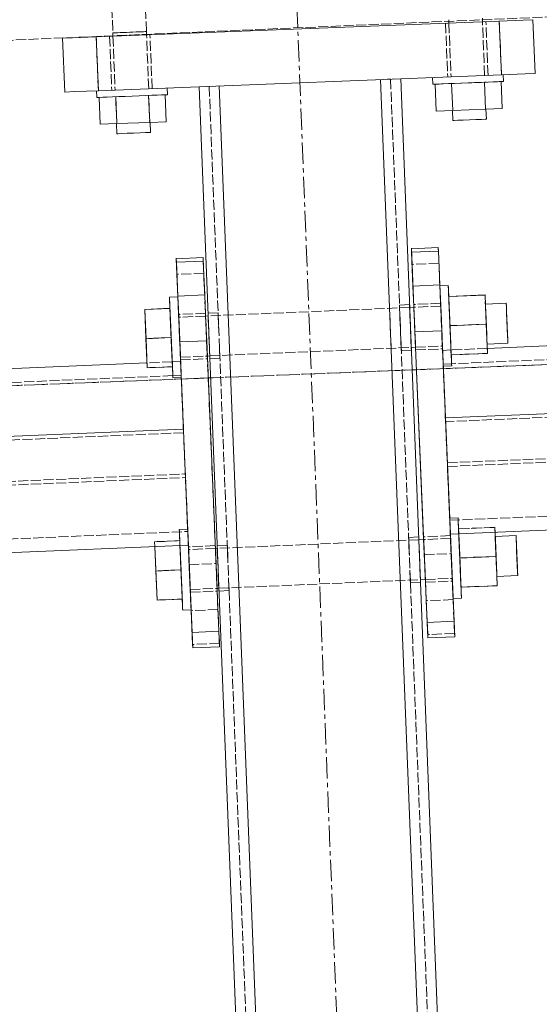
# Model space of a CAD drawing. Header units: millimetres. Extents: x -15129 to 9171, y -18789 to 5877.
# Tile 228 of 256: x -8966 to -8811, y -1288 to -995. Entities that reach past the tile are written whole.
import ezdxf

# ---------------------------------------------------------------- set-up
doc = ezdxf.new("R2010")
doc.units = ezdxf.units.MM
for name, pattern in [('ACAD_ISO02W100', [15, 12, -3]), ('ACAD_ISO04W100', [30, 24, -3, 0, -3]), ('CENTER', [50.8, 31.75, -6.35, 6.35, -6.35])]:
    doc.linetypes.add(name, pattern=pattern)
for name, color, linetype in [('AS_Belki', 145, 'Continuous'), ('AS_Blachy', 30, 'Continuous'), ('AS_Kotwy', 9, 'Continuous'), ('AS_Sciany betonowe', 252, 'Continuous'), ('AS_Siatki', 72, 'Continuous'), ('AS_Sruby', 9, 'Continuous')]:
    doc.layers.add(name, color=color, linetype=linetype)

msp = doc.modelspace()

# ---------------------------------------------------------------- linework, layer by layer
at = {"color": 5, "linetype": 'CENTER', "lineweight": 13, "ltscale": 0.2}
msp.add_line((-8901.04, -544.33, -8591.48), (-8771.97, -3818.38, 51965.58), dxfattribs=at)
at = {"layer": 'AS_Belki', "color": 84, "linetype": 'ACAD_ISO02W100', "lineweight": 13, "ltscale": 0.25}
for p, q in [((-8855.55, -1012.76), (-8856.43, -1012.8)), ((-8855.55, -1012.76), (-8775.17, -3051.8)), ((-8908.63, -1014.86), (-8909.51, -1014.89)), ((-8909.51, -1014.89), (-8829.12, -3053.93)), ((-7884.47, -1056.97), (-8837.4, -1097.37)), ((-7881.25, -1073.95), (-8839.18, -1114.57)), ((-8849.91, -1079.79), (-8852.9, -1079.92)), ((-8852.87, -1080.74), (-8852.9, -1079.92)), ((-8852.9, -1079.92), (-8852.87, -1080.74)), ((-8852.88, -1080.64), (-8852.9, -1079.92)), ((-8849.87, -1080.62), (-8849.91, -1079.79)), ((-8849.88, -1080.51), (-8849.91, -1079.79)), ((-8906.86, -1082.21), (-8909.85, -1082.33)), ((-8909.85, -1082.33), (-8909.83, -1083.05)), ((-8909.66, -1087.31), (-8909.83, -1083.05)), ((-8906.86, -1082.21), (-8906.82, -1083.03)), ((-8906.86, -1082.21), (-8906.83, -1082.93)), ((-8906.82, -1083.03), (-8906.86, -1082.21)), ((-8906.83, -1082.93), (-8906.66, -1087.19)), ((-8855.4, -1092.75), (-8855.87, -1080.87)), ((-8852.71, -1084.9), (-8852.88, -1080.64)), ((-8849.88, -1080.51), (-8849.71, -1084.77)), ((-8849.78, -1083.04), (-8849.87, -1080.62)), ((-8849.71, -1084.77), (-8849.78, -1083.04)), ((-8909.82, -1083.16), (-8909.73, -1085.58)), ((-8909.72, -1085.58), (-8909.45, -1092.62)), ((-8852.78, -1083.16), (-8852.57, -1088.47)), ((-8849.5, -1090.08), (-8849.71, -1084.77)), ((-8852.57, -1088.47), (-8852.4, -1092.63)), ((-8838.66, -1126.83), (-7880.74, -1086.22)), ((-8838.63, -1127.91), (-7880.7, -1087.3)), ((-8852.37, -1093.45), (-8852.5, -1090.2)), ((-8849.5, -1090.08), (-8849.37, -1093.32)), ((-8909.32, -1095.86), (-8909.45, -1092.62)), ((-8906.45, -1092.49), (-8906.32, -1095.74)), ((-8852.37, -1093.45), (-8852.4, -1092.63)), ((-8852.4, -1092.63), (-8852.4, -1092.73)), ((-8852.37, -1093.45), (-8852.4, -1092.73)), ((-8852.37, -1093.45), (-8849.37, -1093.32)), ((-8849.4, -1092.6), (-8849.41, -1092.5)), ((-8849.37, -1093.32), (-8849.4, -1092.6)), ((-8840.08, -1093.38), (-8838.63, -1127.91)), ((-8840.08, -1093.38), (-8839.18, -1114.57)), ((-8837.58, -1093.27), (-8840.07, -1093.38)), ((-8826.79, -1092.81), (-8837.58, -1093.27)), ((-8920.51, -1096.79), (-8928, -1097.11)), ((-8918.01, -1096.68), (-8920.5, -1096.79)), ((-8916.56, -1131.22), (-8918.01, -1096.68)), ((-8917.81, -1101.44), (-8918.01, -1096.68)), ((-8909.35, -1095.04), (-8909.35, -1095.14)), ((-8909.35, -1095.14), (-8909.32, -1095.86)), ((-8909.32, -1095.86), (-8906.32, -1095.74)), ((-8906.35, -1095.02), (-8906.36, -1094.91)), ((-8906.35, -1095.02), (-8906.32, -1095.74)), ((-8838.67, -1126.83), (-8839.91, -1097.48)), ((-8837.4, -1097.37), (-8839.9, -1097.48)), ((-8920.33, -1100.89), (-9796.8, -1138.05)), ((-8917.84, -1100.78), (-8920.33, -1100.89)), ((-8917.81, -1101.44), (-8917.84, -1100.78)), ((-8917.84, -1100.78), (-8917.11, -1117.87)), ((-8917.15, -1116.79), (-8917.81, -1101.44)), ((-8837.94, -1143.92), (-7880.01, -1103.31)), ((-8917.11, -1117.87), (-9798.58, -1155.25)), ((-8838.67, -1126.83), (-8837.76, -1148.02)), ((-8838.67, -1126.83), (-8838.66, -1126.83)), ((-9798.06, -1167.51), (-8916.6, -1130.14)), ((-9798.02, -1168.59), (-8916.56, -1131.22)), ((-8915.87, -1147.23), (-8916.6, -1130.14)), ((-8915.69, -1151.33), (-8916.56, -1131.22)), ((-9797.33, -1184.6), (-8915.87, -1147.23)), ((-8847.18, -1148.87), (-8850.18, -1149)), ((-8850.15, -1149.72), (-8850.18, -1149)), ((-8850.18, -1149), (-8850.15, -1149.82)), ((-8849.98, -1153.98), (-8850.15, -1149.72)), ((-8850.15, -1149.82), (-8850.05, -1152.24)), ((-8847.15, -1149.7), (-8847.18, -1148.87)), ((-8847.16, -1149.59), (-8847.18, -1148.87)), ((-8847.16, -1149.59), (-8846.99, -1153.85)), ((-8847.06, -1152.12), (-8847.15, -1149.7)), ((-8904.13, -1151.29), (-8907.13, -1151.42)), ((-8907.13, -1151.42), (-8907.1, -1152.24)), ((-8907.1, -1152.13), (-8907.13, -1151.42)), ((-8906.93, -1156.39), (-8907.1, -1152.13)), ((-8907.1, -1152.24), (-8907, -1154.66)), ((-8904.1, -1152.11), (-8904.13, -1151.29)), ((-8904.13, -1151.29), (-8904.1, -1152.01)), ((-8904.1, -1152.01), (-8903.94, -1156.27)), ((-8904, -1154.53), (-8904.1, -1152.11)), ((-8846.85, -1157.42), (-8847.06, -1152.12)), ((-8907, -1154.66), (-8906.79, -1159.96)), ((-8849.68, -1161.71), (-8849.98, -1153.98)), ((-8846.99, -1153.85), (-8846.78, -1159.16)), ((-8906.72, -1161.7), (-8906.93, -1156.39)), ((-8846.68, -1161.58), (-8846.85, -1157.42)), ((-8846.78, -1159.16), (-8846.65, -1162.4)), ((-8906.79, -1159.96), (-8906.63, -1164.12)), ((-8906.6, -1164.94), (-8906.72, -1161.7)), ((-8903.73, -1161.57), (-8903.6, -1164.82)), ((-8849.65, -1162.53), (-8849.78, -1159.28)), ((-8849.68, -1161.71), (-8849.68, -1161.81)), ((-8849.68, -1161.81), (-8849.65, -1162.53)), ((-8846.68, -1161.68), (-8846.68, -1161.58)), ((-8906.63, -1164.22), (-8906.6, -1164.94)), ((-8906.6, -1164.94), (-8903.6, -1164.82)), ((-8903.63, -1164.1), (-8903.63, -1163.99)), ((-8903.6, -1164.82), (-8903.63, -1164.1)), ((-8849.65, -1162.53), (-8846.65, -1162.4))]:
    msp.add_line(p, q, dxfattribs=at)
at = {"layer": 'AS_Belki', "color": 145, "linetype": 'Continuous', "lineweight": 13, "ltscale": 0.25}
for p, q in [((-8852.55, -1012.65), (-8854.31, -1012.72)), ((-8852.55, -1012.65), (-8772.17, -3051.69)), ((-8910.75, -1014.94), (-8912.51, -1015.01)), ((-8912.51, -1015.01), (-8832.12, -3054.05)), ((-8825.89, -3059.81), (-8906.51, -1014.77)), ((-8777.93, -3057.92), (-8858.55, -1012.88)), ((-7895.44, -1053.33), (-8826.79, -1092.81)), ((-7881.29, -1072.87), (-8839.22, -1113.49)), ((-8909.85, -1082.33), (-8909.82, -1083.16)), ((-8928, -1097.11), (-9786.19, -1133.49)), ((-8837.76, -1148.02), (-7879.83, -1107.41)), ((-8917.15, -1116.79), (-9798.62, -1154.17)), ((-8915.69, -1151.33), (-8916.42, -1134.06)), ((-9797.16, -1188.7), (-8915.69, -1151.33)), ((-8846.65, -1162.4), (-8846.68, -1161.68)), ((-8906.63, -1164.12), (-8906.63, -1164.22))]:
    msp.add_line(p, q, dxfattribs=at)
at = {"layer": 'AS_Blachy', "color": 145, "linetype": 'Continuous', "lineweight": 13, "ltscale": 0.25}
for p, q in [((-8816.14, -995.2), (-8823.21, -995.48)), ((-8813.22, -995.08), (-8816.14, -995.2)), ((-8812.59, -1011.07), (-8813.22, -995.08)), ((-8823.21, -995.48), (-8943.11, -1000.2)), ((-8822.58, -1011.46), (-8823.21, -995.48)), ((-8950.18, -1000.48), (-8953.11, -1000.6)), ((-8953.11, -1000.6), (-8952.48, -1016.58)), ((-8943.11, -1000.2), (-8950.18, -1000.48)), ((-8943.11, -1000.2), (-8942.48, -1016.19)), ((-8822.58, -1011.46), (-8932.49, -1015.8)), ((-8815.51, -1011.18), (-8822.58, -1011.46)), ((-8812.59, -1011.07), (-8815.51, -1011.18)), ((-8932.49, -1015.8), (-8942.48, -1016.19)), ((-8949.55, -1016.47), (-8952.48, -1016.58)), ((-8942.48, -1016.19), (-8949.55, -1016.47)), ((-8841.37, -1062.84), (-8849.37, -1063.18)), ((-8849.32, -1064.21), (-8849.37, -1063.05)), ((-8849.37, -1063.05), (-8849.37, -1063.18)), ((-8849.37, -1063.18), (-8849.17, -1067.81)), ((-8849.32, -1064.21), (-8841.33, -1063.87)), ((-8848.89, -1074.26), (-8849.32, -1064.21)), ((-8841.33, -1063.87), (-8841.37, -1062.84)), ((-8840.9, -1073.92), (-8841.33, -1063.87)), ((-8919.26, -1067.17), (-8919.31, -1066.01)), ((-8919.31, -1066.01), (-8919.3, -1066.15)), ((-8911.31, -1065.81), (-8919.3, -1066.15)), ((-8919.3, -1066.15), (-8919.11, -1070.78)), ((-8919.26, -1067.17), (-8911.26, -1066.83)), ((-8918.83, -1077.23), (-8919.26, -1067.17)), ((-8911.26, -1066.83), (-8911.31, -1065.81)), ((-8910.83, -1076.89), (-8911.26, -1066.83)), ((-8849.17, -1067.81), (-8848.63, -1080.56)), ((-8919.11, -1070.78), (-8918.82, -1077.5)), ((-8848.89, -1074.26), (-8840.9, -1073.92)), ((-8848.63, -1080.35), (-8848.89, -1074.26)), ((-8840.64, -1080.01), (-8840.9, -1073.92)), ((-8918.83, -1077.23), (-8910.83, -1076.89)), ((-8918.57, -1083.31), (-8918.83, -1077.23)), ((-8910.57, -1082.97), (-8910.83, -1076.89)), ((-8848.66, -1079.74), (-8848.63, -1080.46)), ((-8848.64, -1080.2), (-8848.66, -1079.74)), ((-8840.44, -1084.53), (-8840.64, -1080.01)), ((-8910.38, -1087.49), (-8910.57, -1082.97)), ((-8848.31, -1087.92), (-8848.63, -1080.35)), ((-8848.63, -1080.46), (-8848.45, -1084.72)), ((-8918.25, -1090.89), (-8918.57, -1083.31)), ((-8848.45, -1084.72), (-8848.22, -1090.02)), ((-8840.32, -1087.59), (-8840.44, -1084.53)), ((-8910.25, -1090.55), (-8910.38, -1087.49)), ((-8840.32, -1087.59), (-8848.31, -1087.92)), ((-8844.66, -1174.26), (-8848.31, -1087.92)), ((-8837.76, -1148.02), (-8840.32, -1087.59)), ((-8910.25, -1090.55), (-8918.25, -1090.89)), ((-8916.42, -1134.06), (-8918.25, -1090.89)), ((-8906.61, -1176.89), (-8910.25, -1090.55)), ((-8848.22, -1090.02), (-8848.09, -1093.27)), ((-8848.13, -1092.44), (-8845.72, -1149.64)), ((-8848.12, -1092.55), (-8848.12, -1092.49)), ((-8848.09, -1093.27), (-8848.12, -1092.55)), ((-8845.74, -1148.81), (-8845.71, -1149.53)), ((-8845.74, -1148.81), (-8845.73, -1149.28)), ((-8845.71, -1149.53), (-8845.53, -1153.79)), ((-8836.67, -1173.93), (-8837.76, -1148.02)), ((-8914.6, -1177.23), (-8915.69, -1151.33)), ((-8845.53, -1153.79), (-8845.31, -1159.1)), ((-8845.31, -1159.1), (-8845.17, -1162.34)), ((-8845.21, -1161.54), (-8845.2, -1161.73)), ((-8845.21, -1161.56), (-8845.2, -1161.62)), ((-8845.2, -1161.62), (-8845.17, -1162.34)), ((-8845.2, -1161.73), (-8844.94, -1167.82)), ((-8844.94, -1167.82), (-8844.51, -1177.87)), ((-8914.89, -1170.61), (-8914.88, -1170.78)), ((-8914.88, -1170.78), (-8914.45, -1180.84)), ((-8844.66, -1174.26), (-8836.67, -1173.93)), ((-8844.47, -1178.9), (-8844.66, -1174.26)), ((-8836.47, -1178.56), (-8836.67, -1173.93)), ((-8914.6, -1177.23), (-8906.61, -1176.89)), ((-8914.4, -1181.86), (-8914.6, -1177.23)), ((-8906.41, -1181.52), (-8906.61, -1176.89)), ((-8844.51, -1177.87), (-8844.47, -1178.9)), ((-8844.47, -1178.9), (-8836.47, -1178.56)), ((-8914.45, -1180.84), (-8914.4, -1181.86)), ((-8914.4, -1181.86), (-8906.41, -1181.52))]:
    msp.add_line(p, q, dxfattribs=at)
at = {"layer": 'AS_Blachy', "color": 84, "linetype": 'ACAD_ISO02W100', "lineweight": 13, "ltscale": 0.25}
for p, q in [((-8839.2, -996.11), (-8838.57, -1012.09)), ((-8826.57, -1011.62), (-8827.2, -995.63)), ((-8822.58, -1011.46), (-8823.21, -995.48)), ((-8942.48, -1016.19), (-8943.11, -1000.2)), ((-8939.12, -1000.05), (-8938.49, -1016.03)), ((-8926.5, -1015.56), (-8927.13, -999.57)), ((-8841.37, -1062.84), (-8841.18, -1067.48)), ((-8911.31, -1065.81), (-8911.12, -1070.44)), ((-8841.18, -1067.48), (-8849.17, -1067.81)), ((-8839.91, -1097.48), (-8841.18, -1067.48)), ((-8911.12, -1070.44), (-8919.11, -1070.78)), ((-8907.47, -1156.78), (-8911.12, -1070.44)), ((-8918.01, -1096.68), (-8918.82, -1077.5)), ((-8840.67, -1079.4), (-8848.66, -1079.74)), ((-8848.53, -1082.98), (-8848.64, -1080.2)), ((-8840.67, -1079.4), (-8840.64, -1080.12)), ((-8840.65, -1079.86), (-8840.67, -1079.4)), ((-8840.53, -1082.64), (-8840.65, -1079.86)), ((-8840.64, -1080.12), (-8840.46, -1084.38)), ((-8910.61, -1082.37), (-8918.6, -1082.71)), ((-8918.6, -1082.71), (-8918.57, -1083.42)), ((-8918.46, -1085.95), (-8918.6, -1082.71)), ((-8910.61, -1082.37), (-8910.57, -1083.09)), ((-8910.59, -1082.83), (-8910.61, -1082.37)), ((-8910.47, -1085.61), (-8910.59, -1082.83)), ((-8910.57, -1083.09), (-8910.39, -1087.34)), ((-8848.63, -1080.56), (-8848.13, -1092.44)), ((-8848.3, -1088.29), (-8848.53, -1082.98)), ((-8840.31, -1087.95), (-8840.53, -1082.64)), ((-8918.57, -1083.42), (-8918.39, -1087.68)), ((-8918.24, -1091.25), (-8918.46, -1085.95)), ((-8910.25, -1090.92), (-8910.47, -1085.61)), ((-8840.46, -1084.38), (-8840.23, -1089.68)), ((-8918.39, -1087.68), (-8918.16, -1092.99)), ((-8910.39, -1087.34), (-8910.17, -1092.65)), ((-8848.12, -1092.49), (-8848.3, -1088.29)), ((-8840.13, -1092.15), (-8840.31, -1087.95)), ((-8918.06, -1095.51), (-8918.24, -1091.25)), ((-8910.07, -1095.11), (-8910.25, -1090.92)), ((-8840.23, -1089.68), (-8840.09, -1092.93)), ((-8918.16, -1092.99), (-8918.02, -1096.23)), ((-8910.17, -1092.65), (-8910.03, -1095.89)), ((-8848.09, -1093.27), (-8840.09, -1092.93)), ((-8840.13, -1092.21), (-8840.13, -1092.15)), ((-8840.09, -1092.93), (-8840.13, -1092.21)), ((-8918.02, -1096.23), (-8918.06, -1095.51)), ((-8918.02, -1096.23), (-8910.03, -1095.89)), ((-8918.01, -1096.68), (-8917.84, -1100.78)), ((-8910.06, -1095.17), (-8910.07, -1095.11)), ((-8910.03, -1095.89), (-8910.06, -1095.17)), ((-8837.53, -1153.82), (-8838.67, -1126.83)), ((-8915.91, -1146.57), (-8916.56, -1131.22)), ((-8915.91, -1146.57), (-8915.88, -1147.23)), ((-8915.71, -1151.33), (-8915.88, -1147.23)), ((-8837.75, -1148.47), (-8845.74, -1148.81)), ((-8845.73, -1149.28), (-8845.61, -1152.06)), ((-8845.72, -1149.64), (-8845.52, -1154.15)), ((-8837.72, -1149.19), (-8837.75, -1148.47)), ((-8837.75, -1148.47), (-8837.73, -1148.94)), ((-8837.62, -1151.72), (-8837.73, -1148.94)), ((-8837.54, -1153.45), (-8837.72, -1149.19)), ((-8915.71, -1151.33), (-8915.46, -1157.12)), ((-8907.69, -1151.44), (-8915.68, -1151.78)), ((-8915.68, -1151.78), (-8915.65, -1152.5)), ((-8915.68, -1151.78), (-8915.55, -1155.02)), ((-8915.65, -1152.5), (-8915.47, -1156.76)), ((-8907.66, -1152.16), (-8907.69, -1151.44)), ((-8907.67, -1151.9), (-8907.69, -1151.44)), ((-8907.55, -1154.68), (-8907.67, -1151.9)), ((-8907.48, -1156.42), (-8907.66, -1152.16)), ((-8845.61, -1152.06), (-8845.38, -1157.36)), ((-8837.39, -1157.02), (-8837.62, -1151.72)), ((-8915.55, -1155.02), (-8915.32, -1160.33)), ((-8907.33, -1159.99), (-8907.55, -1154.68)), ((-8845.52, -1154.15), (-8837.53, -1153.82)), ((-8845.52, -1154.15), (-8845.21, -1161.54)), ((-8837.31, -1158.76), (-8837.54, -1153.45)), ((-8837.53, -1153.82), (-8837.21, -1161.39)), ((-8915.47, -1156.76), (-8915.24, -1162.06)), ((-8915.46, -1157.12), (-8907.47, -1156.78)), ((-8915.46, -1157.12), (-8915.14, -1164.7)), ((-8907.25, -1161.72), (-8907.48, -1156.42)), ((-8907.47, -1156.78), (-8907.15, -1164.36)), ((-8845.38, -1157.36), (-8845.21, -1161.56)), ((-8837.21, -1161.22), (-8837.39, -1157.02)), ((-8837.31, -1158.76), (-8837.18, -1162)), ((-8915.32, -1160.33), (-8915.14, -1164.59)), ((-8915.24, -1162.06), (-8915.11, -1165.3)), ((-8907.15, -1164.18), (-8907.33, -1159.99)), ((-8907.11, -1164.96), (-8907.25, -1161.72)), ((-8845.17, -1162.34), (-8837.18, -1162)), ((-8837.21, -1161.28), (-8837.21, -1161.22)), ((-8837.18, -1162), (-8837.21, -1161.28)), ((-8837.21, -1161.39), (-8836.95, -1167.48)), ((-8915.14, -1164.59), (-8915.11, -1165.3)), ((-8915.14, -1164.7), (-8914.89, -1170.61)), ((-8915.11, -1165.3), (-8907.11, -1164.96)), ((-8907.15, -1164.25), (-8907.15, -1164.18)), ((-8907.11, -1164.96), (-8907.15, -1164.25)), ((-8907.15, -1164.36), (-8906.89, -1170.44)), ((-8836.95, -1167.48), (-8844.94, -1167.82)), ((-8836.95, -1167.48), (-8836.52, -1177.53)), ((-8906.89, -1170.44), (-8914.88, -1170.78)), ((-8906.89, -1170.44), (-8906.46, -1180.5)), ((-8836.52, -1177.53), (-8844.51, -1177.87)), ((-8836.52, -1177.53), (-8836.47, -1178.56)), ((-8906.46, -1180.5), (-8914.45, -1180.84)), ((-8906.46, -1180.5), (-8906.41, -1181.52))]:
    msp.add_line(p, q, dxfattribs=at)
at = {"layer": 'AS_Kotwy', "color": 84, "linetype": 'ACAD_ISO02W100', "lineweight": 13, "ltscale": 0.25}
for p, q in [((-8940.52, -939.05), (-8938.16, -999.01)), ((-8928.17, -998.61), (-8930.53, -938.66)), ((-8838.24, -995.07), (-8838.22, -995.54)), ((-8828.23, -995.11), (-8828.24, -994.67)), ((-8838.2, -996.07), (-8837.57, -1012.05)), ((-8827.57, -1011.66), (-8828.2, -995.67)), ((-8938.16, -999.01), (-8938.06, -999)), ((-8938.16, -999.01), (-8938.12, -999.86)), ((-8938.12, -1000.01), (-8937.49, -1015.99)), ((-8938.06, -999), (-8937.78, -998.99)), ((-8937.78, -998.99), (-8937.32, -998.97)), ((-8937.32, -998.97), (-8936.69, -998.95)), ((-8936.69, -998.95), (-8935.94, -998.92)), ((-8935.94, -998.92), (-8935.07, -998.88)), ((-8935.07, -998.88), (-8934.14, -998.85)), ((-8934.14, -998.85), (-8933.16, -998.81)), ((-8933.16, -998.81), (-8932.19, -998.77)), ((-8932.19, -998.77), (-8931.25, -998.73)), ((-8931.25, -998.73), (-8930.39, -998.7)), ((-8930.39, -998.7), (-8929.63, -998.67)), ((-8929.63, -998.67), (-8929.01, -998.65)), ((-8929.01, -998.65), (-8928.55, -998.63)), ((-8928.55, -998.63), (-8928.26, -998.62)), ((-8928.26, -998.62), (-8928.17, -998.61)), ((-8928.13, -999.43), (-8928.17, -998.61)), ((-8927.5, -1015.6), (-8928.13, -999.61)), ((-8841.26, -1014.2), (-8842.28, -1014.24)), ((-8841.26, -1014.2), (-8842.28, -1014.24)), ((-8837.39, -1014.05), (-8841.26, -1014.2)), ((-8834.68, -1013.94), (-8837.39, -1014.05)), ((-8831.42, -1013.81), (-8834.68, -1013.94)), ((-8827.59, -1013.66), (-8831.42, -1013.81)), ((-8823.29, -1013.49), (-8827.59, -1013.66)), ((-8822.7, -1013.47), (-8823.29, -1013.49)), ((-8936.99, -1025.98), (-8937.31, -1017.99)), ((-8927.52, -1017.6), (-8927.2, -1025.6)), ((-8837.17, -1022.05), (-8837.07, -1022.04))]:
    msp.add_line(p, q, dxfattribs=at)
at = {"layer": 'AS_Kotwy', "color": 145, "linetype": 'Continuous', "lineweight": 13, "ltscale": 0.25}
for p, q in [((-8828.2, -995.67), (-8828.23, -995.11)), ((-8838.22, -995.54), (-8838.2, -996.07)), ((-8938.12, -999.86), (-8938.12, -1000.01)), ((-8928.13, -999.61), (-8928.13, -999.43)), ((-8843.06, -1012.27), (-8842.98, -1014.27)), ((-8822, -1013.44), (-8822.08, -1011.44)), ((-8921.92, -1017.38), (-8922, -1015.38)), ((-8842.78, -1014.26), (-8842.98, -1014.27)), ((-8842.18, -1014.24), (-8842.78, -1014.26)), ((-8842.28, -1014.24), (-8841.97, -1022.24)), ((-8841.21, -1014.2), (-8842.18, -1014.24)), ((-8839.91, -1014.15), (-8841.21, -1014.2)), ((-8838.32, -1014.09), (-8839.91, -1014.15)), ((-8836.51, -1014.01), (-8838.32, -1014.09)), ((-8837.07, -1022.04), (-8837.39, -1014.05)), ((-8834.54, -1013.94), (-8836.51, -1014.01)), ((-8832.49, -1013.86), (-8834.54, -1013.94)), ((-8830.44, -1013.77), (-8832.49, -1013.86)), ((-8828.48, -1013.7), (-8830.44, -1013.77)), ((-8826.66, -1013.63), (-8828.48, -1013.7)), ((-8827.28, -1021.66), (-8827.59, -1013.66)), ((-8825.07, -1013.56), (-8826.66, -1013.63)), ((-8823.77, -1013.51), (-8825.07, -1013.56)), ((-8822.8, -1013.47), (-8823.77, -1013.51)), ((-8822.2, -1013.45), (-8822.8, -1013.47)), ((-8822.38, -1021.46), (-8822.7, -1013.47)), ((-8822, -1013.44), (-8822.2, -1013.45)), ((-8942.98, -1016.21), (-8942.91, -1018.21)), ((-8942.7, -1018.2), (-8942.91, -1018.21)), ((-8942.11, -1018.18), (-8942.7, -1018.2)), ((-8942.21, -1018.18), (-8941.89, -1026.17)), ((-8941.14, -1018.14), (-8942.11, -1018.18)), ((-8939.83, -1018.09), (-8941.14, -1018.14)), ((-8938.24, -1018.02), (-8939.83, -1018.09)), ((-8936.43, -1017.95), (-8938.24, -1018.02)), ((-8936.99, -1025.98), (-8937.31, -1017.99)), ((-8934.46, -1017.88), (-8936.43, -1017.95)), ((-8932.41, -1017.79), (-8934.46, -1017.88)), ((-8930.37, -1017.71), (-8932.41, -1017.79)), ((-8928.4, -1017.64), (-8930.37, -1017.71)), ((-8926.58, -1017.56), (-8928.4, -1017.64)), ((-8927.2, -1025.6), (-8927.52, -1017.6)), ((-8924.99, -1017.5), (-8926.58, -1017.56)), ((-8923.69, -1017.45), (-8924.99, -1017.5)), ((-8922.72, -1017.41), (-8923.69, -1017.45)), ((-8922.12, -1017.39), (-8922.72, -1017.41)), ((-8922.31, -1025.4), (-8922.62, -1017.41)), ((-8921.92, -1017.38), (-8922.12, -1017.39)), ((-8837.07, -1022.04), (-8827.28, -1021.66)), ((-8827.28, -1021.66), (-8822.38, -1021.46)), ((-8827.06, -1024.65), (-8827.18, -1021.65)), ((-8841.97, -1022.24), (-8837.07, -1022.04)), ((-8837.17, -1022.05), (-8837.05, -1025.04)), ((-8941.89, -1026.17), (-8936.99, -1025.98)), ((-8937.09, -1025.99), (-8936.98, -1028.98)), ((-8936.99, -1025.98), (-8927.2, -1025.6)), ((-8927.2, -1025.6), (-8922.31, -1025.4)), ((-8926.98, -1028.59), (-8927.1, -1025.59)), ((-8837.05, -1025.04), (-8836.67, -1025.03)), ((-8836.67, -1025.03), (-8835.59, -1024.99)), ((-8835.59, -1024.99), (-8833.97, -1024.92)), ((-8833.97, -1024.92), (-8832.06, -1024.85)), ((-8832.06, -1024.85), (-8830.15, -1024.77)), ((-8830.15, -1024.77), (-8828.52, -1024.71)), ((-8828.52, -1024.71), (-8827.44, -1024.66)), ((-8827.44, -1024.66), (-8827.06, -1024.65)), ((-8936.98, -1028.98), (-8936.6, -1028.97)), ((-8936.6, -1028.97), (-8935.51, -1028.93)), ((-8935.51, -1028.93), (-8933.89, -1028.86)), ((-8933.89, -1028.86), (-8931.98, -1028.79)), ((-8931.98, -1028.79), (-8930.07, -1028.71)), ((-8930.07, -1028.71), (-8928.45, -1028.65)), ((-8928.45, -1028.65), (-8927.36, -1028.6)), ((-8927.36, -1028.6), (-8926.98, -1028.59))]:
    msp.add_line(p, q, dxfattribs=at)
at = {"layer": 'AS_Sciany betonowe', "color": 145, "linetype": 'ACAD_ISO02W100', "lineweight": 13, "ltscale": 0.25}
for p, q in [((-489.39, -634.96), (-12160.18, -1139.01)), ((-8849.14, -1099.2), (-8847.85, -1099.15)), ((-8909.79, -1101.59), (-8909.1, -1101.56))]:
    msp.add_line(p, q, dxfattribs=at)
at = {"layer": 'AS_Sciany betonowe', "color": 84, "linetype": 'ACAD_ISO02W100', "lineweight": 13, "ltscale": 0.25}
for p, q in [((-725.34, -778.93), (-9807.37, -1136.98)), ((-8852.14, -1099.32), (-8849.14, -1099.2)), ((-8839.85, -1098.83), (-8839.84, -1098.83)), ((-8917.79, -1101.91), (-8909.79, -1101.59)), ((-8909.1, -1101.56), (-8906.1, -1101.45))]:
    msp.add_line(p, q, dxfattribs=at)
at = {"layer": 'AS_Siatki', "color": 20, "linetype": 'ACAD_ISO04W100', "lineweight": 13, "ltscale": 0.25}
msp.add_line((-491.11, -769.7), (-12256.44, -1233.53), dxfattribs=at)
at = {"layer": 'AS_Sruby', "color": 84, "linetype": 'ACAD_ISO02W100', "lineweight": 13, "ltscale": 0.25}
for p, q in [((-8840.89, -1074.2), (-8840.89, -1074.28)), ((-8840.89, -1074.2), (-8840.87, -1074.57)), ((-8840.89, -1074.28), (-8840.86, -1074.83)), ((-8838.38, -1074.47), (-8838.39, -1074.09)), ((-8840.87, -1074.57), (-8840.84, -1075.39)), ((-8840.86, -1074.83), (-8840.82, -1075.8)), ((-8840.84, -1075.39), (-8840.79, -1076.63)), ((-8840.82, -1075.8), (-8840.76, -1077.18)), ((-8840.72, -1078.23), (-8840.79, -1076.63)), ((-8840.76, -1077.18), (-8840.69, -1078.9)), ((-8838.34, -1075.29), (-8838.38, -1074.47)), ((-8838.29, -1076.52), (-8838.34, -1075.29)), ((-8838.22, -1078.12), (-8838.29, -1076.52)), ((-8827.1, -1085.56), (-8827.46, -1076.92)), ((-8918.8, -1077.88), (-8918.82, -1077.5)), ((-8918.79, -1078.13), (-8918.82, -1077.59)), ((-8918.77, -1078.7), (-8918.8, -1077.88)), ((-8918.75, -1079.11), (-8918.79, -1078.13)), ((-8918.77, -1078.7), (-8918.72, -1079.93)), ((-8918.69, -1080.48), (-8918.75, -1079.11)), ((-8918.65, -1081.53), (-8918.72, -1079.93)), ((-8840.72, -1078.23), (-8840.67, -1079.37)), ((-8840.69, -1078.9), (-8840.6, -1080.9)), ((-8840.67, -1079.37), (-8840.64, -1080.13)), ((-8840.64, -1080.22), (-8840.64, -1080.13)), ((-8838.25, -1077.37), (-8837.89, -1086.02)), ((-8838.25, -1077.37), (-8838.25, -1077.41)), ((-8838.25, -1077.41), (-8837.88, -1086.1)), ((-8838.14, -1080.03), (-8838.22, -1078.12)), ((-8838.05, -1082.16), (-8838.14, -1080.03)), ((-8827.35, -1079.66), (-8827.31, -1080.42)), ((-8827.35, -1079.66), (-8827.34, -1079.81)), ((-8827.34, -1079.81), (-8827.3, -1080.83)), ((-8821.15, -1079.54), (-8821.15, -1079.4)), ((-8821.1, -1080.57), (-8821.15, -1079.54)), ((-8921.18, -1080.85), (-8921.15, -1081.64)), ((-8920.81, -1089.54), (-8921.18, -1080.89)), ((-8921.15, -1081.64), (-8921.07, -1083.54)), ((-8918.62, -1082.21), (-8918.69, -1080.48)), ((-8918.57, -1083.44), (-8918.65, -1081.53)), ((-8918.53, -1084.21), (-8918.62, -1082.21)), ((-8849.87, -1080.62), (-8909.82, -1083.16)), ((-8840.63, -1080.22), (-8848.63, -1080.56)), ((-8840.64, -1080.22), (-8840.55, -1082.27)), ((-8840.6, -1080.98), (-8840.63, -1080.22)), ((-8840.63, -1080.37), (-8840.63, -1080.22)), ((-8840.59, -1081.4), (-8840.63, -1080.37)), ((-8840.6, -1080.9), (-8840.51, -1083.1)), ((-8840.53, -1082.53), (-8840.6, -1080.98)), ((-8840.51, -1083.15), (-8840.59, -1081.4)), ((-8840.55, -1082.27), (-8840.45, -1084.56)), ((-8840.45, -1084.63), (-8840.53, -1082.53)), ((-8840.51, -1083.1), (-8840.41, -1085.42)), ((-8837.96, -1084.45), (-8838.05, -1082.16)), ((-8827.31, -1080.42), (-8827.25, -1081.97)), ((-8827.3, -1080.83), (-8827.22, -1082.58)), ((-8827.25, -1081.97), (-8827.16, -1084.07)), ((-8827.22, -1082.58), (-8827.13, -1084.8)), ((-8821.03, -1082.32), (-8821.1, -1080.57)), ((-8820.94, -1084.53), (-8821.03, -1082.32)), ((-8921.07, -1083.54), (-8920.98, -1085.68)), ((-8920.98, -1085.68), (-8920.88, -1087.97)), ((-8918.48, -1085.57), (-8918.57, -1083.44)), ((-8910.56, -1083.19), (-8918.56, -1083.53)), ((-8918.56, -1083.53), (-8918.53, -1084.29)), ((-8918.56, -1083.53), (-8918.56, -1083.67)), ((-8918.56, -1083.67), (-8918.52, -1084.7)), ((-8918.44, -1086.41), (-8918.53, -1084.21)), ((-8918.53, -1084.29), (-8918.46, -1085.84)), ((-8918.52, -1084.7), (-8918.44, -1086.45)), ((-8918.38, -1087.86), (-8918.48, -1085.57)), ((-8918.46, -1085.84), (-8918.38, -1087.94)), ((-8840.42, -1085.36), (-8840.51, -1083.15)), ((-8840.45, -1084.56), (-8840.35, -1086.9)), ((-8840.35, -1086.97), (-8840.45, -1084.63)), ((-8840.32, -1087.69), (-8840.42, -1085.36)), ((-8840.41, -1085.42), (-8840.31, -1087.77)), ((-8837.86, -1086.8), (-8837.96, -1084.45)), ((-8827.1, -1085.56), (-8837.89, -1086.02)), ((-8837.89, -1086.02), (-8837.52, -1094.71)), ((-8827.16, -1084.07), (-8827.06, -1086.41)), ((-8827.13, -1084.8), (-8827.03, -1087.13)), ((-8826.73, -1094.25), (-8827.1, -1085.56)), ((-8820.84, -1086.87), (-8820.94, -1084.53)), ((-8920.88, -1087.97), (-8920.78, -1090.31)), ((-8918.44, -1086.45), (-8918.35, -1088.66)), ((-8918.28, -1090.21), (-8918.38, -1087.86)), ((-8918.38, -1087.94), (-8918.28, -1090.27)), ((-8918.35, -1088.66), (-8918.25, -1091)), ((-8840.35, -1086.9), (-8840.26, -1089.22)), ((-8840.25, -1089.18), (-8840.35, -1086.97)), ((-8840.23, -1089.8), (-8840.32, -1087.69)), ((-8840.31, -1087.77), (-8840.21, -1090.06)), ((-8837.88, -1086.1), (-8837.51, -1094.74)), ((-8837.76, -1089.12), (-8837.86, -1086.8)), ((-8827.06, -1086.41), (-8826.96, -1088.62)), ((-8827.03, -1087.13), (-8826.94, -1089.23)), ((-8826.96, -1088.62), (-8826.89, -1090.37)), ((-8820.75, -1088.97), (-8820.84, -1086.87)), ((-8820.68, -1090.52), (-8820.75, -1088.97)), ((-8920.81, -1089.54), (-8928.31, -1089.86)), ((-8920.44, -1098.22), (-8920.81, -1089.54)), ((-8920.44, -1098.26), (-8920.81, -1089.61)), ((-8920.78, -1090.31), (-8920.68, -1092.63)), ((-8918.19, -1092.53), (-8918.28, -1090.21)), ((-8918.28, -1090.27), (-8918.18, -1092.49)), ((-8918.25, -1091), (-8918.16, -1093.1)), ((-8840.26, -1089.22), (-8840.16, -1091.43)), ((-8840.18, -1090.93), (-8840.25, -1089.18)), ((-8840.16, -1091.34), (-8840.23, -1089.8)), ((-8840.21, -1090.06), (-8840.12, -1092.2)), ((-8840.14, -1091.96), (-8840.18, -1090.93)), ((-8840.13, -1092.1), (-8840.16, -1091.34)), ((-8840.16, -1091.43), (-8840.13, -1092.13)), ((-8837.66, -1091.32), (-8837.76, -1089.12)), ((-8837.58, -1093.32), (-8837.66, -1091.32)), ((-8826.94, -1089.23), (-8826.88, -1090.78)), ((-8826.89, -1090.37), (-8826.85, -1091.4)), ((-8826.88, -1090.78), (-8826.84, -1091.54)), ((-8826.85, -1091.4), (-8826.84, -1091.54)), ((-8820.65, -1091.28), (-8820.68, -1090.52)), ((-8920.68, -1092.63), (-8920.59, -1094.84)), ((-8920.59, -1094.84), (-8920.5, -1096.84)), ((-8918.09, -1094.73), (-8918.19, -1092.53)), ((-8918.18, -1092.49), (-8918.11, -1094.24)), ((-8918.16, -1093.1), (-8918.09, -1094.65)), ((-8918.05, -1095.5), (-8918.14, -1093.36)), ((-8918.11, -1094.24), (-8918.07, -1095.26)), ((-8918.09, -1094.65), (-8918.06, -1095.41)), ((-8918.01, -1096.73), (-8918.09, -1094.73)), ((-8909.35, -1095.04), (-8849.41, -1092.5)), ((-8848.12, -1092.44), (-8840.13, -1092.1)), ((-8840.13, -1092.1), (-8840.14, -1091.96)), ((-8840.13, -1092.13), (-8840.1, -1092.95)), ((-8840.12, -1092.2), (-8840.04, -1094.1)), ((-8840.1, -1092.95), (-8840.08, -1093.43)), ((-8840, -1095.15), (-8840.08, -1093.43)), ((-8840.04, -1094.1), (-8839.98, -1095.7)), ((-8837.51, -1095.04), (-8837.58, -1093.32)), ((-8826.73, -1094.25), (-8837.52, -1094.71)), ((-8837.52, -1094.71), (-8837.51, -1094.74)), ((-8826.72, -1094.28), (-8826.73, -1094.25)), ((-8920.5, -1096.84), (-8920.44, -1098.28)), ((-8918.07, -1095.26), (-8918.06, -1095.41)), ((-8918.06, -1095.41), (-8910.06, -1095.07)), ((-8917.93, -1098.45), (-8918.01, -1096.73)), ((-8840, -1095.15), (-8839.94, -1096.53)), ((-8839.98, -1095.7), (-8839.92, -1096.94)), ((-8839.94, -1096.53), (-8839.9, -1097.5)), ((-8839.89, -1097.76), (-8839.92, -1096.94)), ((-8839.9, -1097.5), (-8839.88, -1098.05)), ((-8839.89, -1097.76), (-8839.87, -1098.13)), ((-8837.45, -1096.42), (-8837.51, -1095.04)), ((-8837.4, -1097.4), (-8837.45, -1096.42)), ((-8837.38, -1097.94), (-8837.4, -1097.4)), ((-8920.44, -1098.22), (-8927.94, -1098.54)), ((-8920.44, -1098.26), (-8920.44, -1098.22)), ((-8917.87, -1099.83), (-8917.93, -1098.45)), ((-8917.83, -1100.81), (-8917.87, -1099.83)), ((-8917.82, -1101.06), (-8917.85, -1100.24)), ((-8839.88, -1098.05), (-8839.87, -1098.13)), ((-8837.38, -1098.02), (-8837.38, -1097.94)), ((-8917.81, -1101.35), (-8917.83, -1100.81)), ((-8917.8, -1101.44), (-8917.82, -1101.06)), ((-8917.8, -1101.44), (-8917.81, -1101.35)), ((-8837.97, -1143.27), (-8837.97, -1143.36)), ((-8837.97, -1143.27), (-8837.96, -1143.64)), ((-8837.97, -1143.36), (-8837.94, -1143.9)), ((-8835.47, -1143.16), (-8837.96, -1143.27)), ((-8837.96, -1143.64), (-8837.92, -1144.46)), ((-8837.94, -1143.9), (-8837.9, -1144.88)), ((-8837.92, -1144.46), (-8837.87, -1145.7)), ((-8835.47, -1143.25), (-8835.47, -1143.16)), ((-8835.46, -1143.54), (-8835.47, -1143.16)), ((-8835.45, -1143.79), (-8835.47, -1143.25)), ((-8835.43, -1144.36), (-8835.46, -1143.54)), ((-8835.45, -1143.81), (-8835.45, -1143.79)), ((-8835.4, -1144.77), (-8835.45, -1143.81)), ((-8835.37, -1145.59), (-8835.43, -1144.36)), ((-8915.9, -1146.57), (-8918.4, -1146.68)), ((-8918.4, -1146.68), (-8918.4, -1146.77)), ((-8918.4, -1146.68), (-8918.38, -1147.05)), ((-8918.37, -1147.31), (-8918.4, -1146.77)), ((-8918.38, -1147.05), (-8918.38, -1147.29)), ((-8918.38, -1147.29), (-8918.35, -1147.87)), ((-8918.37, -1147.31), (-8918.37, -1147.33)), ((-8918.37, -1147.33), (-8918.33, -1148.29)), ((-8915.9, -1146.66), (-8915.9, -1146.57)), ((-8915.89, -1146.95), (-8915.9, -1146.57)), ((-8915.87, -1147.2), (-8915.9, -1146.66)), ((-8915.89, -1146.95), (-8915.85, -1147.77)), ((-8915.87, -1147.22), (-8915.87, -1147.2)), ((-8915.83, -1148.18), (-8915.87, -1147.22)), ((-8837.9, -1144.88), (-8837.84, -1146.25)), ((-8837.87, -1145.7), (-8837.8, -1147.3)), ((-8837.84, -1146.25), (-8837.77, -1147.97)), ((-8837.8, -1147.3), (-8837.76, -1148.44)), ((-8835.35, -1146.15), (-8835.4, -1144.77)), ((-8835.31, -1147.19), (-8835.37, -1145.59)), ((-8835.27, -1147.87), (-8835.35, -1146.15)), ((-8835.34, -1146.45), (-8835.27, -1147.92)), ((-8835.34, -1146.45), (-8835.33, -1146.48)), ((-8824.55, -1145.99), (-8835.33, -1146.45)), ((-8835.33, -1146.48), (-8824.54, -1146.03)), ((-8835.33, -1146.48), (-8835.27, -1147.92)), ((-8835.23, -1149.1), (-8835.31, -1147.19)), ((-8824.18, -1154.64), (-8824.55, -1145.99)), ((-8824.54, -1146.03), (-8824.55, -1145.99)), ((-8824.48, -1147.46), (-8824.54, -1146.03)), ((-8918.26, -1149.96), (-8925.76, -1150.28)), ((-8925.76, -1150.28), (-8925.69, -1151.75)), ((-8925.76, -1150.28), (-8925.75, -1150.32)), ((-8925.75, -1150.32), (-8918.26, -1150)), ((-8925.75, -1150.32), (-8925.69, -1151.75)), ((-8918.35, -1147.87), (-8918.3, -1149.11)), ((-8918.33, -1148.29), (-8918.27, -1149.66)), ((-8918.3, -1149.11), (-8918.26, -1149.92)), ((-8918.27, -1149.66), (-8918.2, -1151.38)), ((-8918.26, -1149.92), (-8918.23, -1150.71)), ((-8917.9, -1158.61), (-8918.26, -1149.96)), ((-8918.26, -1150), (-8918.26, -1149.96)), ((-8918.2, -1151.43), (-8918.26, -1150)), ((-8915.8, -1149), (-8915.85, -1147.77)), ((-8915.77, -1149.56), (-8915.83, -1148.18)), ((-8915.73, -1150.6), (-8915.8, -1149)), ((-8915.7, -1151.28), (-8915.77, -1149.56)), ((-8847.15, -1149.7), (-8907.1, -1152.24)), ((-8837.72, -1149.3), (-8845.71, -1149.64)), ((-8837.77, -1147.97), (-8837.68, -1149.97)), ((-8837.76, -1148.44), (-8837.72, -1149.2)), ((-8837.72, -1149.29), (-8837.72, -1149.2)), ((-8837.72, -1149.29), (-8837.63, -1151.34)), ((-8837.68, -1150.06), (-8837.72, -1149.3)), ((-8837.71, -1149.44), (-8837.72, -1149.3)), ((-8837.67, -1150.47), (-8837.71, -1149.44)), ((-8837.68, -1149.97), (-8837.59, -1152.18)), ((-8837.62, -1151.6), (-8837.68, -1150.06)), ((-8835.27, -1147.91), (-8835.27, -1147.87)), ((-8835.27, -1147.92), (-8834.97, -1155.09)), ((-8835.27, -1147.92), (-8834.96, -1155.17)), ((-8835.14, -1151.24), (-8835.23, -1149.1)), ((-8824.43, -1148.73), (-8824.4, -1149.49)), ((-8824.43, -1148.73), (-8824.42, -1148.88)), ((-8824.42, -1148.88), (-8824.38, -1149.9)), ((-8824.4, -1149.49), (-8824.33, -1151.04)), ((-8824.38, -1149.9), (-8824.31, -1151.66)), ((-8818.23, -1148.61), (-8818.23, -1148.47)), ((-8818.19, -1149.64), (-8818.23, -1148.61)), ((-8818.11, -1151.39), (-8818.19, -1149.64)), ((-8918.23, -1150.71), (-8918.2, -1151.4)), ((-8918.2, -1151.38), (-8918.2, -1151.43)), ((-8918.2, -1151.4), (-8918.15, -1152.61)), ((-8917.89, -1158.68), (-8918.2, -1151.43)), ((-8918.15, -1152.61), (-8918.06, -1154.75)), ((-8915.65, -1152.51), (-8915.73, -1150.6)), ((-8915.7, -1151.28), (-8915.7, -1151.32)), ((-8915.61, -1153.28), (-8915.7, -1151.32)), ((-8915.56, -1154.65), (-8915.65, -1152.51)), ((-8915.65, -1152.6), (-8915.61, -1153.36)), ((-8915.65, -1152.6), (-8915.64, -1152.74)), ((-8907.65, -1152.26), (-8915.64, -1152.6)), ((-8915.64, -1152.74), (-8915.6, -1153.77)), ((-8915.61, -1153.36), (-8915.55, -1154.91)), ((-8837.59, -1152.22), (-8837.67, -1150.47)), ((-8837.63, -1151.34), (-8837.54, -1153.63)), ((-8837.53, -1153.71), (-8837.62, -1151.6)), ((-8837.59, -1152.18), (-8837.49, -1154.5)), ((-8837.5, -1154.43), (-8837.59, -1152.22)), ((-8835.04, -1153.52), (-8835.14, -1151.24)), ((-8824.33, -1151.04), (-8824.24, -1153.14)), ((-8824.31, -1151.66), (-8824.21, -1153.87)), ((-8824.24, -1153.14), (-8824.14, -1155.48)), ((-8818.02, -1153.61), (-8818.11, -1151.39)), ((-8918.06, -1154.75), (-8917.96, -1157.04)), ((-8915.6, -1153.77), (-8915.52, -1155.52)), ((-8915.47, -1156.93), (-8915.56, -1154.65)), ((-8915.55, -1154.91), (-8915.46, -1157.01)), ((-8915.42, -1157.8), (-8915.52, -1155.48)), ((-8915.52, -1155.52), (-8915.43, -1157.74)), ((-8837.54, -1153.63), (-8837.44, -1155.98)), ((-8837.43, -1156.04), (-8837.53, -1153.71)), ((-8837.4, -1156.77), (-8837.5, -1154.43)), ((-8837.49, -1154.5), (-8837.39, -1156.85)), ((-8837.44, -1155.98), (-8837.34, -1158.3)), ((-8837.34, -1158.25), (-8837.43, -1156.04)), ((-8834.94, -1155.87), (-8835.04, -1153.52)), ((-8824.18, -1154.64), (-8834.97, -1155.09)), ((-8834.97, -1155.09), (-8834.6, -1163.78)), ((-8834.96, -1155.17), (-8834.6, -1163.81)), ((-8834.84, -1158.19), (-8834.94, -1155.87)), ((-8824.21, -1153.87), (-8824.11, -1156.2)), ((-8823.81, -1163.32), (-8824.18, -1154.64)), ((-8824.14, -1155.48), (-8824.05, -1157.69)), ((-8824.11, -1156.2), (-8824.02, -1158.31)), ((-8817.92, -1155.94), (-8818.02, -1153.61)), ((-8817.83, -1158.04), (-8817.92, -1155.94)), ((-8917.9, -1158.61), (-8925.39, -1158.93)), ((-8917.96, -1157.04), (-8917.86, -1159.39)), ((-8917.53, -1167.29), (-8917.9, -1158.61)), ((-8917.52, -1167.33), (-8917.89, -1158.68)), ((-8915.37, -1159.28), (-8915.47, -1156.93)), ((-8915.46, -1157.01), (-8915.36, -1159.35)), ((-8915.43, -1157.74), (-8915.33, -1160.07)), ((-8837.31, -1158.87), (-8837.4, -1156.77)), ((-8837.39, -1156.85), (-8837.3, -1159.13)), ((-8837.26, -1160.01), (-8837.34, -1158.25)), ((-8837.34, -1158.3), (-8837.24, -1160.5)), ((-8837.25, -1160.42), (-8837.31, -1158.87)), ((-8837.3, -1159.13), (-8837.21, -1161.27)), ((-8834.75, -1160.39), (-8834.84, -1158.19)), ((-8824.05, -1157.69), (-8823.97, -1159.44)), ((-8824.02, -1158.31), (-8823.96, -1159.85)), ((-8817.76, -1159.59), (-8817.83, -1158.04)), ((-8917.86, -1159.39), (-8917.77, -1161.71)), ((-8917.77, -1161.71), (-8917.67, -1163.91)), ((-8915.27, -1161.6), (-8915.37, -1159.28)), ((-8915.36, -1159.35), (-8915.27, -1161.56)), ((-8915.33, -1160.07), (-8915.24, -1162.17)), ((-8915.27, -1161.56), (-8915.19, -1163.31)), ((-8915.17, -1163.8), (-8915.27, -1161.6)), ((-8906.63, -1164.12), (-8846.68, -1161.58)), ((-8845.21, -1161.52), (-8837.21, -1161.18)), ((-8837.22, -1161.03), (-8837.26, -1160.01)), ((-8837.21, -1161.18), (-8837.25, -1160.42)), ((-8837.24, -1160.5), (-8837.21, -1161.2)), ((-8837.21, -1161.18), (-8837.22, -1161.03)), ((-8837.21, -1161.2), (-8837.18, -1162.02)), ((-8837.21, -1161.27), (-8837.13, -1163.17)), ((-8837.16, -1162.5), (-8837.18, -1162.02)), ((-8834.66, -1162.39), (-8834.75, -1160.39)), ((-8823.97, -1159.44), (-8823.93, -1160.47)), ((-8823.96, -1159.85), (-8823.93, -1160.61)), ((-8823.93, -1160.47), (-8823.93, -1160.61)), ((-8817.73, -1160.35), (-8817.76, -1159.59)), ((-8917.67, -1163.91), (-8917.59, -1165.91)), ((-8915.24, -1162.17), (-8915.18, -1163.72)), ((-8915.14, -1164.57), (-8915.23, -1162.44)), ((-8915.19, -1163.31), (-8915.15, -1164.34)), ((-8915.18, -1163.72), (-8915.14, -1164.48)), ((-8915.09, -1165.8), (-8915.17, -1163.8)), ((-8915.15, -1164.34), (-8915.14, -1164.48)), ((-8915.14, -1164.48), (-8907.14, -1164.14)), ((-8915.06, -1166.48), (-8915.14, -1164.57)), ((-8837.16, -1162.5), (-8837.09, -1164.22)), ((-8837.13, -1163.17), (-8837.06, -1164.78)), ((-8837.09, -1164.22), (-8837.03, -1165.6)), ((-8837.06, -1164.78), (-8837.01, -1166.01)), ((-8834.59, -1164.12), (-8834.66, -1162.39)), ((-8823.81, -1163.32), (-8834.6, -1163.78)), ((-8834.6, -1163.78), (-8834.6, -1163.81)), ((-8834.53, -1165.49), (-8834.59, -1164.12)), ((-8823.81, -1163.36), (-8823.81, -1163.32)), ((-8917.53, -1167.29), (-8925.02, -1167.61)), ((-8917.59, -1165.91), (-8917.53, -1167.35)), ((-8917.52, -1167.33), (-8917.53, -1167.29)), ((-8915.02, -1167.53), (-8915.09, -1165.8)), ((-8914.99, -1168.08), (-8915.06, -1166.48)), ((-8914.96, -1168.9), (-8915.02, -1167.53)), ((-8837.03, -1165.6), (-8836.99, -1166.58)), ((-8837.01, -1166.01), (-8836.97, -1166.83)), ((-8836.99, -1166.58), (-8836.96, -1167.12)), ((-8836.97, -1166.83), (-8836.96, -1167.2)), ((-8836.96, -1167.12), (-8836.96, -1167.2)), ((-8834.49, -1166.47), (-8834.53, -1165.49)), ((-8834.46, -1167.01), (-8834.49, -1166.47)), ((-8834.46, -1167.1), (-8834.46, -1167.01)), ((-8914.94, -1169.31), (-8914.99, -1168.08)), ((-8914.92, -1169.88), (-8914.96, -1168.9)), ((-8914.9, -1170.13), (-8914.94, -1169.31)), ((-8914.89, -1170.42), (-8914.92, -1169.88)), ((-8914.89, -1170.51), (-8914.9, -1170.13)), ((-8914.89, -1170.51), (-8914.89, -1170.42))]:
    msp.add_line(p, q, dxfattribs=at)
at = {"layer": 'AS_Sruby', "color": 145, "linetype": 'Continuous', "lineweight": 13, "ltscale": 0.25}
for p, q in [((-8838.39, -1074.09), (-8840.88, -1074.2)), ((-8838.39, -1074.18), (-8838.39, -1074.09)), ((-8838.36, -1074.72), (-8838.39, -1074.18)), ((-8838.32, -1075.7), (-8838.36, -1074.72)), ((-8838.26, -1077.07), (-8838.32, -1075.7)), ((-8838.19, -1078.8), (-8838.26, -1077.07)), ((-8827.46, -1076.92), (-8838.25, -1077.37)), ((-8838.25, -1077.41), (-8827.46, -1076.95)), ((-8827.46, -1076.95), (-8827.46, -1076.92)), ((-8827.09, -1085.64), (-8827.46, -1076.95)), ((-8918.82, -1077.5), (-8921.32, -1077.61)), ((-8921.32, -1077.61), (-8921.31, -1077.69)), ((-8921.32, -1077.61), (-8921.3, -1077.98)), ((-8921.31, -1077.69), (-8921.29, -1078.24)), ((-8921.3, -1077.98), (-8921.27, -1078.8)), ((-8921.29, -1078.24), (-8921.25, -1079.21)), ((-8921.27, -1078.8), (-8921.22, -1080.04)), ((-8921.25, -1079.21), (-8921.19, -1080.59)), ((-8921.22, -1080.04), (-8921.18, -1080.85)), ((-8918.82, -1077.59), (-8918.82, -1077.5)), ((-8838.1, -1080.8), (-8838.19, -1078.8)), ((-8821.15, -1079.4), (-8827.34, -1079.66)), ((-8821.12, -1080.16), (-8821.15, -1079.4)), ((-8821.05, -1081.71), (-8821.12, -1080.16)), ((-8921.18, -1080.89), (-8928.67, -1081.21)), ((-8928.67, -1081.25), (-8921.17, -1080.93)), ((-8928.67, -1081.21), (-8928.31, -1089.86)), ((-8928.67, -1081.21), (-8928.67, -1081.25)), ((-8928.67, -1081.25), (-8928.3, -1089.93)), ((-8921.19, -1080.59), (-8921.12, -1082.31)), ((-8921.17, -1080.93), (-8921.18, -1080.89)), ((-8920.81, -1089.61), (-8921.17, -1080.93)), ((-8921.12, -1082.31), (-8921.03, -1084.31)), ((-8848.63, -1080.56), (-8849.87, -1080.62)), ((-8838.01, -1083), (-8838.1, -1080.8)), ((-8837.91, -1085.32), (-8838.01, -1083)), ((-8820.96, -1083.81), (-8821.05, -1081.71)), ((-8921.03, -1084.31), (-8920.94, -1086.51)), ((-8909.82, -1083.16), (-8910.56, -1083.19)), ((-8837.81, -1087.67), (-8837.91, -1085.32)), ((-8837.88, -1086.1), (-8827.09, -1085.64)), ((-8826.72, -1094.28), (-8827.09, -1085.64)), ((-8820.86, -1086.14), (-8820.96, -1083.81)), ((-8920.94, -1086.51), (-8920.84, -1088.83)), ((-8920.84, -1088.83), (-8920.74, -1091.18)), ((-8918.34, -1088.73), (-8918.44, -1086.41)), ((-8918.24, -1091.08), (-8918.34, -1088.73)), ((-8837.72, -1089.95), (-8837.81, -1087.67)), ((-8820.77, -1088.35), (-8820.86, -1086.14)), ((-8820.7, -1090.11), (-8820.77, -1088.35)), ((-8928.31, -1089.86), (-8927.94, -1098.54)), ((-8928.3, -1089.93), (-8920.81, -1089.61)), ((-8928.3, -1089.93), (-8927.93, -1098.58)), ((-8920.74, -1091.18), (-8920.64, -1093.47)), ((-8918.14, -1093.36), (-8918.24, -1091.08)), ((-8837.63, -1092.09), (-8837.72, -1089.95)), ((-8826.84, -1091.54), (-8820.65, -1091.28)), ((-8820.65, -1091.13), (-8820.7, -1090.11)), ((-8820.65, -1091.28), (-8820.65, -1091.13)), ((-8920.64, -1093.47), (-8920.55, -1095.61)), ((-8849.41, -1092.5), (-8848.12, -1092.44)), ((-8837.55, -1094), (-8837.63, -1092.09)), ((-8837.48, -1095.6), (-8837.55, -1094)), ((-8837.51, -1094.74), (-8826.72, -1094.28)), ((-8920.55, -1095.61), (-8920.47, -1097.51)), ((-8920.47, -1097.51), (-8920.4, -1099.11)), ((-8917.97, -1097.41), (-8918.05, -1095.5)), ((-8917.91, -1099.01), (-8917.97, -1097.41)), ((-8910.06, -1095.07), (-8909.35, -1095.04)), ((-8837.43, -1096.83), (-8837.48, -1095.6)), ((-8837.39, -1097.65), (-8837.43, -1096.83)), ((-8837.38, -1098.02), (-8837.39, -1097.65)), ((-8927.94, -1098.54), (-8927.93, -1098.58)), ((-8927.93, -1098.58), (-8920.44, -1098.26)), ((-8920.44, -1098.28), (-8920.43, -1098.56)), ((-8920.43, -1098.56), (-8920.37, -1099.94)), ((-8920.4, -1099.11), (-8920.35, -1100.35)), ((-8920.37, -1099.94), (-8920.33, -1100.91)), ((-8920.35, -1100.35), (-8920.32, -1101.17)), ((-8917.85, -1100.24), (-8917.91, -1099.01)), ((-8839.87, -1098.13), (-8837.38, -1098.02)), ((-8920.33, -1100.91), (-8920.31, -1101.46)), ((-8920.32, -1101.17), (-8920.3, -1101.54)), ((-8920.31, -1101.46), (-8920.3, -1101.54)), ((-8920.3, -1101.54), (-8917.8, -1101.44)), ((-8824.17, -1154.71), (-8824.48, -1147.46)), ((-8845.71, -1149.64), (-8847.15, -1149.7)), ((-8835.19, -1149.87), (-8835.27, -1147.91)), ((-8835.09, -1152.07), (-8835.19, -1149.87)), ((-8818.23, -1148.47), (-8824.43, -1148.73)), ((-8818.2, -1149.23), (-8818.23, -1148.47)), ((-8818.13, -1150.78), (-8818.2, -1149.23)), ((-8925.7, -1151.75), (-8925.02, -1167.61)), ((-8925.69, -1151.75), (-8925.39, -1158.93)), ((-8918.2, -1151.43), (-8918.11, -1153.38)), ((-8918.11, -1153.38), (-8918.02, -1155.59)), ((-8915.52, -1155.48), (-8915.61, -1153.28)), ((-8907.1, -1152.24), (-8907.65, -1152.26)), ((-8835, -1154.39), (-8835.09, -1152.07)), ((-8818.05, -1152.88), (-8818.13, -1150.78)), ((-8817.95, -1155.21), (-8818.05, -1152.88)), ((-8918.02, -1155.59), (-8917.92, -1157.91)), ((-8834.9, -1156.74), (-8835, -1154.39)), ((-8834.96, -1155.17), (-8824.17, -1154.71)), ((-8823.81, -1163.36), (-8824.17, -1154.71)), ((-8817.85, -1157.43), (-8817.95, -1155.21)), ((-8925.38, -1159), (-8917.89, -1158.68)), ((-8925.38, -1159), (-8925.02, -1167.65)), ((-8917.92, -1157.91), (-8917.82, -1160.26)), ((-8915.32, -1160.15), (-8915.42, -1157.8)), ((-8834.8, -1159.03), (-8834.9, -1156.74)), ((-8834.71, -1161.16), (-8834.8, -1159.03)), ((-8817.78, -1159.18), (-8817.85, -1157.43)), ((-8817.74, -1160.21), (-8817.78, -1159.18)), ((-8917.82, -1160.26), (-8917.72, -1162.54)), ((-8915.23, -1162.44), (-8915.32, -1160.15)), ((-8846.68, -1161.58), (-8845.21, -1161.52)), ((-8834.63, -1163.07), (-8834.71, -1161.16)), ((-8823.92, -1160.61), (-8817.73, -1160.35)), ((-8817.73, -1160.35), (-8817.74, -1160.21)), ((-8917.72, -1162.54), (-8917.63, -1164.68)), ((-8917.63, -1164.68), (-8917.55, -1166.58)), ((-8907.14, -1164.14), (-8906.63, -1164.12)), ((-8834.56, -1164.67), (-8834.63, -1163.07)), ((-8834.6, -1163.81), (-8823.81, -1163.36)), ((-8834.51, -1165.9), (-8834.56, -1164.67)), ((-8925.02, -1167.65), (-8917.52, -1167.33)), ((-8925.02, -1167.61), (-8925.02, -1167.65)), ((-8917.55, -1166.58), (-8917.49, -1168.19)), ((-8917.53, -1167.35), (-8917.51, -1167.63)), ((-8917.51, -1167.63), (-8917.45, -1169.01)), ((-8836.95, -1167.2), (-8834.46, -1167.1)), ((-8834.47, -1166.72), (-8834.51, -1165.9)), ((-8834.46, -1167.1), (-8834.47, -1166.72)), ((-8917.49, -1168.19), (-8917.43, -1169.42)), ((-8917.45, -1169.01), (-8917.41, -1169.99)), ((-8917.43, -1169.42), (-8917.4, -1170.24)), ((-8917.41, -1169.99), (-8917.39, -1170.53)), ((-8917.4, -1170.24), (-8917.38, -1170.61)), ((-8917.39, -1170.53), (-8917.38, -1170.61)), ((-8917.38, -1170.61), (-8914.89, -1170.51))]:
    msp.add_line(p, q, dxfattribs=at)

doc.saveas('drawing.dxf')
